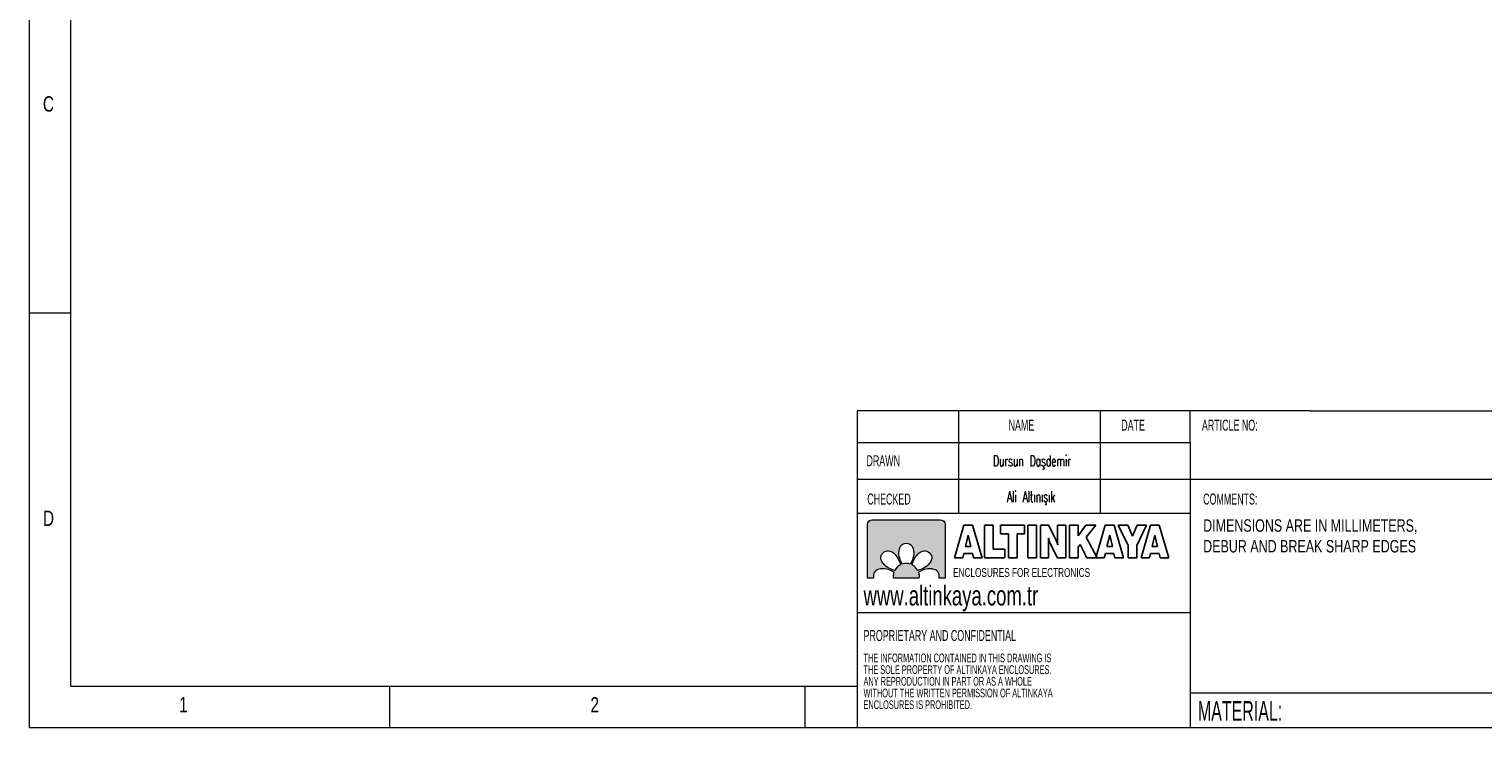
# Model space of a CAD drawing. Header units: millimetres. Extents: x 5 to 292, y 5 to 205.
# Tile 1 of 3: x 5 to 180, y 5 to 89. Entities that reach past the tile are written whole.
import ezdxf

# ---------------------------------------------------------------- set-up
doc = ezdxf.new("R2010")
doc.units = ezdxf.units.MM
doc.layers.add('FORMAT', color=7, linetype='Continuous')
doc.layers.add('LAYER2', color=1, linetype='Continuous')
doc.layers.add('LAYER1', color=7, linetype='Continuous', lineweight=15)
doc.styles.add('SLDTEXTSTYLE0', font='TXT', dxfattribs={"width": 0.7})
doc.styles.add('SLDTEXTSTYLE1', font='TXT', dxfattribs={"width": 0.75})
doc.styles.add('SLDTEXTSTYLE2', font='TXT', dxfattribs={"width": 0.605})
doc.styles.add('SLDTEXTSTYLE3', font='TXT', dxfattribs={"width": 0.605, "bigfont": 'bigfont'})

# ---------------------------------------------------------------- blocks, each defined once
blk = doc.blocks.new('Block4')
at = {"color": 7, "linetype": 'Continuous', "lineweight": 0, "insert": (0.07, 1.37), "char_height": 1.3229, "attachment_point": 1, "style": 'SLDTEXTSTYLE0'}
blk.add_mtext('ENCLOSURES FOR ELECTRONICS', dxfattribs=at)
blk = doc.blocks.new('Block6')
at = {"layer": 'FORMAT', "color": 250}
for p, q in [((0, 0), (1.27, 4.36)), ((1.27, 4.36), (2.44, 4.36)), ((2.44, 4.36), (3.71, 0)), ((4.04, 0), (4.04, 4.36)), ((4.04, 4.36), (5.2, 4.36)), ((5.2, 4.36), (5.2, 1.16)), ((6.19, 3.21), (6.19, 4.36)), ((6.19, 4.36), (9.41, 4.36)), ((9.41, 4.36), (9.41, 3.21)), ((9.82, 0), (9.82, 4.36)), ((9.82, 4.36), (11, 4.36)), ((11, 4.36), (11, 0)), ((11.52, 0), (11.52, 4.36)), ((11.52, 4.36), (12.62, 4.36)), ((12.62, 4.36), (13.64, 2.33)), ((13.82, 2.3), (13.82, 4.36)), ((13.82, 4.36), (14.92, 4.36)), ((14.92, 4.36), (14.92, 0)), ((15.42, 0), (15.42, 4.36)), ((15.42, 4.36), (16.57, 4.36)), ((16.57, 4.36), (16.57, 2.92)), ((16.57, 2.92), (17.61, 4.36)), ((17.61, 4.36), (18.96, 4.36)), ((18.96, 4.36), (17.67, 2.75)), ((18.94, 0), (20.21, 4.36)), ((20.21, 4.36), (21.38, 4.36)), ((21.38, 4.36), (22.65, 0)), ((23.27, 1.61), (21.94, 4.36)), ((21.94, 4.36), (23.22, 4.36)), ((23.22, 4.36), (23.84, 2.87)), ((23.84, 2.87), (24.47, 4.36)), ((25.72, 4.36), (24.42, 1.61)), ((24.47, 4.36), (25.72, 4.36)), ((25, 0), (26.27, 4.36)), ((26.27, 4.36), (27.44, 4.36)), ((27.44, 4.36), (28.71, 0)), ((1.86, 3), (1.49, 1.49)), ((2.22, 1.49), (1.86, 3)), ((7.23, 3.21), (6.19, 3.21)), ((7.23, 0), (7.23, 3.21)), ((9.41, 3.21), (8.39, 3.21)), ((8.39, 3.21), (8.39, 0)), ((12.62, 2.04), (12.62, 0)), ((13.82, 0), (12.8, 2.01)), ((17.67, 2.75), (19.12, 0)), ((20.8, 3), (20.43, 1.49)), ((21.16, 1.49), (20.8, 3)), ((26.86, 3), (26.49, 1.49)), ((27.21, 1.49), (26.86, 3)), ((1.14, 0), (0, 0)), ((1.28, 0.58), (1.14, 0)), ((2.43, 0.58), (1.28, 0.58)), ((1.49, 1.49), (2.22, 1.49)), ((2.56, 0), (2.43, 0.58)), ((3.71, 0), (2.56, 0)), ((6.77, 0), (4.04, 0)), ((5.2, 1.16), (6.77, 1.16)), ((6.77, 1.16), (6.77, 0)), ((8.39, 0), (7.23, 0)), ((11, 0), (9.82, 0)), ((12.62, 0), (11.52, 0)), ((14.92, 0), (13.82, 0)), ((16.57, 0), (15.42, 0)), ((16.86, 1.75), (16.57, 1.39)), ((16.57, 1.39), (16.57, 0)), ((17.74, 0), (16.86, 1.75)), ((19.12, 0), (17.74, 0)), ((20.08, 0), (18.94, 0)), ((20.22, 0.58), (20.08, 0)), ((21.37, 0.58), (20.22, 0.58)), ((20.43, 1.49), (21.16, 1.49)), ((21.5, 0), (21.37, 0.58)), ((22.65, 0), (21.5, 0)), ((23.27, 0), (23.27, 1.61)), ((24.42, 0), (23.27, 0)), ((24.42, 1.61), (24.42, 0)), ((26.14, 0), (25, 0)), ((26.28, 0.58), (26.14, 0)), ((27.43, 0.58), (26.28, 0.58)), ((26.49, 1.49), (27.21, 1.49)), ((27.56, 0), (27.43, 0.58)), ((28.71, 0), (27.56, 0))]:
    blk.add_line(p, q, dxfattribs=at)
for points in [[(12.7, 2.26), (12.67, 2.37), (12.63, 2.5), (12.59, 2.64)], [(12.59, 2.64), (12.6, 2.56), (12.61, 2.48), (12.62, 2.4)], [(12.62, 2.4), (12.62, 2.31), (12.62, 2.19), (12.62, 2.04)], [(12.8, 2.01), (12.77, 2.07), (12.74, 2.16), (12.7, 2.26)], [(13.64, 2.33), (13.67, 2.28), (13.7, 2.19), (13.73, 2.09)], [(13.73, 2.09), (13.77, 1.99), (13.81, 1.86), (13.85, 1.71)], [(13.82, 1.97), (13.82, 2.06), (13.82, 2.17), (13.82, 2.3)], [(13.85, 1.71), (13.84, 1.79), (13.83, 1.87), (13.82, 1.97)]]:
    blk.add_open_spline(points, degree=3, dxfattribs=at)
blk = doc.blocks.new('SW_NOTE_0')
at = {"layer": 'LAYER1', "color": 0, "char_height": 1.5, "attachment_point": 1, "style": 'SLDTEXTSTYLE1'}
for s, insert in [('DIMENSIONS ARE IN MILLIMETERS,', (0, 1.93)), ('DEBUR AND BREAK SHARP EDGES', (0, -0.57))]:
    blk.add_mtext(s, dxfattribs=dict(at, insert=insert))
blk = doc.blocks.new('SW_NOTE_1')
at = {"layer": 'LAYER1', "color": 0, "char_height": 1.0583, "attachment_point": 1, "style": 'SLDTEXTSTYLE2'}
for s, insert in [('THE INFORMATION CONTAINED IN THIS DRAWING IS', (0, 1.36)), ('ANY REPRODUCTION IN PART OR AS A WHOLE', (0, -1.46)), ('THE SOLE PROPERTY OF ALTINKAYA ENCLOSURES.', (0, -0.05)), ('WITHOUT THE WRITTEN PERMISSION OF ALTINKAYA', (0, -2.87)), ('ENCLOSURES IS PROHIBITED.', (0, -4.28))]:
    blk.add_mtext(s, dxfattribs=dict(at, insert=insert))

msp = doc.modelspace()

# ---------------------------------------------------------------- hatches: boundary and pattern name
at = {"layer": 'LAYER2'}
h = msp.add_hatch(color=256, dxfattribs=at)
edge = h.paths.add_edge_path(flags=0)
edge.add_spline(control_points=[(106.639, 30.053), (106.317, 30.053), (106.054, 29.79), (106.054, 29.468)], knot_values=[0.9444444, 0.9444444, 0.9444444, 0.9444444, 1, 1, 1, 1], weights=[1, 1, 1, 1], degree=3, periodic=0)
edge.add_line((106.054, 29.468), (106.054, 23.031))
edge.add_line((106.054, 23.031), (106.792, 23.031))
edge.add_spline(control_points=[(106.792, 23.031), (106.775, 23.102), (106.767, 23.178), (106.767, 23.259)], knot_values=[0.7777778, 0.7777778, 0.7777778, 0.7777778, 0.8333333, 0.8333333, 0.8333333, 0.8333333], weights=[1, 1, 1, 1], degree=3, periodic=0)
edge.add_spline(control_points=[(106.767, 23.259), (106.765, 23.823), (107.187, 24.145), (107.895, 24.158)], knot_values=[0.7222222, 0.7222222, 0.7222222, 0.7222222, 0.7777778, 0.7777778, 0.7777778, 0.7777778], weights=[1, 1, 1, 1], degree=3, periodic=0)
edge.add_spline(control_points=[(107.895, 24.158), (108.515, 24.169), (109.131, 23.823), (109.274, 23.737)], knot_values=[0.6666667, 0.6666667, 0.6666667, 0.6666667, 0.7222222, 0.7222222, 0.7222222, 0.7222222], weights=[1, 1, 1, 1], degree=3, periodic=0)
edge.add_spline(control_points=[(109.274, 23.737), (109.224, 23.585), (109.196, 23.423), (109.196, 23.254)], knot_values=[0.6111111, 0.6111111, 0.6111111, 0.6111111, 0.6666667, 0.6666667, 0.6666667, 0.6666667], weights=[1, 1, 1, 1], degree=3, periodic=0)
edge.add_spline(control_points=[(109.196, 23.254), (109.196, 23.178), (109.202, 23.104), (109.212, 23.031)], knot_values=[0.5555556, 0.5555556, 0.5555556, 0.5555556, 0.6111111, 0.6111111, 0.6111111, 0.6111111], weights=[1, 1, 1, 1], degree=3, periodic=0)
edge.add_line((109.212, 23.031), (112.257, 23.031))
edge.add_spline(control_points=[(112.257, 23.031), (112.267, 23.104), (112.273, 23.178), (112.273, 23.254)], knot_values=[0.4444444, 0.4444444, 0.4444444, 0.4444444, 0.5, 0.5, 0.5, 0.5], weights=[1, 1, 1, 1], degree=3, periodic=0)
edge.add_spline(control_points=[(112.273, 23.254), (112.273, 23.42), (112.247, 23.58), (112.198, 23.729)], knot_values=[0.3888889, 0.3888889, 0.3888889, 0.3888889, 0.4444444, 0.4444444, 0.4444444, 0.4444444], weights=[1, 1, 1, 1], degree=3, periodic=0)
edge.add_spline(control_points=[(112.198, 23.729), (112.345, 23.817), (112.958, 24.16), (113.575, 24.148)], knot_values=[0.3333333, 0.3333333, 0.3333333, 0.3333333, 0.3888889, 0.3888889, 0.3888889, 0.3888889], weights=[1, 1, 1, 1], degree=3, periodic=0)
edge.add_spline(control_points=[(113.575, 24.148), (114.283, 24.135), (114.704, 23.813), (114.702, 23.249)], knot_values=[0.2777778, 0.2777778, 0.2777778, 0.2777778, 0.3333333, 0.3333333, 0.3333333, 0.3333333], weights=[1, 1, 1, 1], degree=3, periodic=0)
edge.add_spline(control_points=[(114.702, 23.249), (114.702, 23.172), (114.695, 23.099), (114.679, 23.031)], knot_values=[0.2222222, 0.2222222, 0.2222222, 0.2222222, 0.2777778, 0.2777778, 0.2777778, 0.2777778], weights=[1, 1, 1, 1], degree=3, periodic=0)
edge.add_line((114.679, 23.031), (115.416, 23.031))
edge.add_line((115.416, 23.031), (115.416, 29.468))
edge.add_spline(control_points=[(115.416, 29.468), (115.416, 29.79), (115.153, 30.053), (114.83, 30.053)], knot_values=[0.0555556, 0.0555556, 0.0555556, 0.0555556, 0.1111111, 0.1111111, 0.1111111, 0.1111111], weights=[1, 1, 1, 1], degree=3, periodic=0)
edge.add_line((114.83, 30.053), (106.639, 30.053))
edge = h.paths.add_edge_path(flags=0)
edge.add_spline(control_points=[(111.218, 24.714), (111.066, 24.765), (110.904, 24.792), (110.735, 24.792)], knot_values=[0.6666667, 0.6666667, 0.6666667, 0.6666667, 0.8333333, 0.8333333, 0.8333333, 0.8333333], weights=[1, 1, 1, 1], degree=3, periodic=0)
edge.add_spline(control_points=[(110.735, 24.792), (110.569, 24.792), (110.409, 24.766), (110.259, 24.717)], knot_values=[0.8333333, 0.8333333, 0.8333333, 0.8333333, 1, 1, 1, 1], weights=[1, 1, 1, 1], degree=3, periodic=0)
edge.add_spline(control_points=[(110.259, 24.717), (110.171, 24.865), (109.829, 25.477), (109.84, 26.094)], knot_values=[0, 0, 0, 0, 0.1666667, 0.1666667, 0.1666667, 0.1666667], weights=[1, 1, 1, 1], degree=3, periodic=0)
edge.add_spline(control_points=[(109.84, 26.094), (109.854, 26.802), (110.175, 27.224), (110.74, 27.221)], knot_values=[0.1666667, 0.1666667, 0.1666667, 0.1666667, 0.3333333, 0.3333333, 0.3333333, 0.3333333], weights=[1, 1, 1, 1], degree=3, periodic=0)
edge.add_spline(control_points=[(110.74, 27.221), (111.304, 27.224), (111.625, 26.802), (111.639, 26.094)], knot_values=[0.3333333, 0.3333333, 0.3333333, 0.3333333, 0.5, 0.5, 0.5, 0.5], weights=[1, 1, 1, 1], degree=3, periodic=0)
edge.add_spline(control_points=[(111.639, 26.094), (111.65, 25.473), (111.304, 24.857), (111.218, 24.714)], knot_values=[0.5, 0.5, 0.5, 0.5, 0.6666667, 0.6666667, 0.6666667, 0.6666667], weights=[1, 1, 1, 1], degree=3, periodic=0)
edge = h.paths.add_edge_path(flags=0)
edge.add_spline(control_points=[(109.367, 25.9), (109.812, 25.471), (110.003, 24.792), (110.044, 24.629)], knot_values=[0.6, 0.6, 0.6, 0.6, 0.8, 0.8, 0.8, 0.8], weights=[1, 1, 1, 1], degree=3, periodic=0)
edge.add_spline(control_points=[(110.044, 24.629), (109.752, 24.481), (109.512, 24.243), (109.363, 23.952)], knot_values=[0.8, 0.8, 0.8, 0.8, 1, 1, 1, 1], weights=[1, 1, 1, 1], degree=3, periodic=0)
edge.add_spline(control_points=[(109.363, 23.952), (109.195, 23.994), (108.522, 24.186), (108.095, 24.629)], knot_values=[0, 0, 0, 0, 0.2, 0.2, 0.2, 0.2], weights=[1, 1, 1, 1], degree=3, periodic=0)
edge.add_spline(control_points=[(108.095, 24.629), (107.604, 25.139), (107.533, 25.664), (107.933, 26.062)], knot_values=[0.2, 0.2, 0.2, 0.2, 0.4, 0.4, 0.4, 0.4], weights=[1, 1, 1, 1], degree=3, periodic=0)
edge.add_spline(control_points=[(107.933, 26.062), (108.331, 26.462), (108.856, 26.392), (109.367, 25.9)], knot_values=[0.4, 0.4, 0.4, 0.4, 0.6, 0.6, 0.6, 0.6], weights=[1, 1, 1, 1], degree=3, periodic=0)
edge = h.paths.add_edge_path(flags=0)
edge.add_spline(control_points=[(113.381, 24.622), (112.952, 24.176), (112.273, 23.985), (112.11, 23.944)], knot_values=[0.6, 0.6, 0.6, 0.6, 0.8, 0.8, 0.8, 0.8], weights=[1, 1, 1, 1], degree=3, periodic=0)
edge.add_spline(control_points=[(112.11, 23.944), (111.962, 24.237), (111.724, 24.476), (111.433, 24.625)], knot_values=[0.8, 0.8, 0.8, 0.8, 1, 1, 1, 1], weights=[1, 1, 1, 1], degree=3, periodic=0)
edge.add_spline(control_points=[(111.433, 24.625), (111.475, 24.793), (111.667, 25.466), (112.11, 25.894)], knot_values=[0, 0, 0, 0, 0.2, 0.2, 0.2, 0.2], weights=[1, 1, 1, 1], degree=3, periodic=0)
edge.add_spline(control_points=[(112.11, 25.894), (112.62, 26.385), (113.145, 26.455), (113.543, 26.055)], knot_values=[0.2, 0.2, 0.2, 0.2, 0.4, 0.4, 0.4, 0.4], weights=[1, 1, 1, 1], degree=3, periodic=0)
edge.add_spline(control_points=[(113.543, 26.055), (113.943, 25.657), (113.872, 25.132), (113.381, 24.622)], knot_values=[0.4, 0.4, 0.4, 0.4, 0.6, 0.6, 0.6, 0.6], weights=[1, 1, 1, 1], degree=3, periodic=0)

# ---------------------------------------------------------------- linework, layer by layer
at = {"color": 22, "linetype": 'Continuous', "lineweight": 0}
for p, q in [((106.639, 30.053), (114.83, 30.053)), ((106.054, 23.031), (106.054, 29.468)), ((115.416, 29.468), (115.416, 23.031)), ((106.792, 23.031), (106.054, 23.031)), ((112.257, 23.031), (109.212, 23.031)), ((115.416, 23.031), (114.679, 23.031))]:
    msp.add_line(p, q, dxfattribs=at)
for points in [[(106.054, 29.468), (106.054, 29.79), (106.317, 30.053), (106.639, 30.053)], [(114.83, 30.053), (115.153, 30.053), (115.416, 29.79), (115.416, 29.468)], [(107.933, 26.062), (108.331, 26.462), (108.856, 26.392), (109.367, 25.9)], [(109.84, 26.094), (109.854, 26.802), (110.175, 27.224), (110.74, 27.221)], [(110.74, 27.221), (111.304, 27.224), (111.625, 26.802), (111.639, 26.094)], [(112.11, 25.894), (112.62, 26.385), (113.145, 26.455), (113.543, 26.055)], [(108.095, 24.629), (107.604, 25.139), (107.533, 25.664), (107.933, 26.062)], [(109.363, 23.952), (109.195, 23.994), (108.522, 24.186), (108.095, 24.629)], [(110.044, 24.629), (109.752, 24.481), (109.512, 24.243), (109.363, 23.952)], [(109.367, 25.9), (109.812, 25.471), (110.003, 24.792), (110.044, 24.629)], [(110.259, 24.717), (110.171, 24.865), (109.829, 25.477), (109.84, 26.094)], [(110.735, 24.792), (110.569, 24.792), (110.409, 24.766), (110.259, 24.717)], [(111.218, 24.714), (111.066, 24.765), (110.904, 24.792), (110.735, 24.792)], [(111.639, 26.094), (111.65, 25.473), (111.304, 24.857), (111.218, 24.714)], [(111.433, 24.625), (111.475, 24.793), (111.667, 25.466), (112.11, 25.894)], [(112.11, 23.944), (111.962, 24.237), (111.724, 24.476), (111.433, 24.625)], [(113.381, 24.622), (112.952, 24.176), (112.273, 23.985), (112.11, 23.944)], [(113.543, 26.055), (113.943, 25.657), (113.872, 25.132), (113.381, 24.622)], [(107.895, 24.158), (107.187, 24.145), (106.765, 23.823), (106.767, 23.259)], [(106.767, 23.259), (106.767, 23.178), (106.775, 23.102), (106.792, 23.031)], [(109.274, 23.737), (109.131, 23.823), (108.515, 24.169), (107.895, 24.158)], [(109.196, 23.254), (109.196, 23.423), (109.224, 23.585), (109.274, 23.737)], [(109.212, 23.031), (109.202, 23.104), (109.196, 23.178), (109.196, 23.254)], [(113.575, 24.148), (112.958, 24.16), (112.345, 23.817), (112.198, 23.729)], [(112.198, 23.729), (112.247, 23.58), (112.273, 23.42), (112.273, 23.254)], [(112.273, 23.254), (112.273, 23.178), (112.267, 23.104), (112.257, 23.031)], [(114.702, 23.249), (114.704, 23.813), (114.283, 24.135), (113.575, 24.148)], [(114.679, 23.031), (114.695, 23.099), (114.702, 23.172), (114.702, 23.249)]]:
    msp.add_open_spline(points, degree=3, dxfattribs=at)
at = {"layer": 'LAYER1'}
for p, q in [((5, 205), (5, 5)), ((10, 200), (10, 10)), ((10, 55), (5, 55)), ((159.451, 43.194), (104.828, 43.194)), ((104.828, 43.194), (104.828, 7.374)), ((117.048, 43.194), (117.048, 30.865)), ((134.087, 43.194), (134.087, 30.865)), ((144.94, 39.384), (144.94, 43.194)), ((159.451, 43.194), (287, 43.194)), ((104.828, 39.384), (144.94, 39.384)), ((144.94, 39.384), (144.94, 4.944)), ((104.828, 34.967), (144.94, 34.967)), ((144.94, 34.967), (203.628, 34.967)), ((104.828, 30.865), (144.94, 30.865)), ((104.828, 18.858), (144.94, 18.858)), ((10, 10), (98.5, 10)), ((48.5, 5), (48.5, 10)), ((98.5, 10), (104.828, 10)), ((98.5, 10), (98.5, 5)), ((144.94, 9.194), (279.028, 9.194)), ((104.828, 7.374), (104.828, 5)), ((5, 5), (292, 5))]:
    msp.add_line(p, q, dxfattribs=at)

# ---------------------------------------------------------------- block references
at = {"color": 7, "linetype": 'Continuous'}
for name, p, xscale, yscale, zscale in [('Block6', (116.533, 25.491), 0.9, 0.9, 0.9), ('Block4', (116.319, 23.134), 0.8, 0.8, 0.8)]:
    msp.add_blockref(name, p, dxfattribs=dict(at, xscale=xscale, yscale=yscale, zscale=zscale))
at = {"layer": 'LAYER1'}
for name, p in [('SW_NOTE_0', (146.518, 28.19)), ('SW_NOTE_1', (105.583, 12.562))]:
    msp.add_blockref(name, p, dxfattribs=at)

# ---------------------------------------------------------------- texts
at = {"color": 7, "linetype": 'Continuous', "lineweight": 0, "attachment_point": 1}
for s, insert, char_height, style in [('C', (6.667, 81.168), 1.852, 'SLDTEXTSTYLE1'), ('D', (6.667, 31.168), 1.852, 'SLDTEXTSTYLE1'), ('www.altinkaya.com.tr', (105.583, 22.104), 2.38125, 'SLDTEXTSTYLE0'), ('1', (23.083, 8.668), 1.852, 'SLDTEXTSTYLE1'), ('2', (72.667, 8.668), 1.852, 'SLDTEXTSTYLE1')]:
    msp.add_mtext(s, dxfattribs=dict(at, insert=insert, char_height=char_height, style=style))
at = {"layer": 'LAYER1'}
for s, insert, char_height, attachment_point, style in [('NAME', (123.069, 42.143), 1.3229, 1, 'SLDTEXTSTYLE2'), ('DATE', (136.647, 42.143), 1.3229, 1, 'SLDTEXTSTYLE2'), ('ARTICLE NO:', (146.369, 42.143), 1.32292, 1, 'SLDTEXTSTYLE2'), ('DRAWN', (105.936, 37.846), 1.3229, 1, 'SLDTEXTSTYLE2'), ('Dursun Daşdemir', (125.882, 37.837), 1.32292, 2, 'SLDTEXTSTYLE3'), ('Ali Altınışık', (125.777, 33.525), 1.32292, 2, 'SLDTEXTSTYLE3'), ('CHECKED', (106.036, 33.226), 1.3229, 1, 'SLDTEXTSTYLE2'), ('COMMENTS:', (146.518, 33.226), 1.3229, 1, 'SLDTEXTSTYLE2'), ('PROPRIETARY AND CONFIDENTIAL', (105.583, 16.762), 1.32292, 1, 'SLDTEXTSTYLE2'), ('MATERIAL:', (145.883, 8.185), 2.3813, 1, 'SLDTEXTSTYLE2')]:
    msp.add_mtext(s, dxfattribs=dict(at, insert=insert, char_height=char_height, attachment_point=attachment_point, style=style))

doc.saveas('drawing.dxf')
